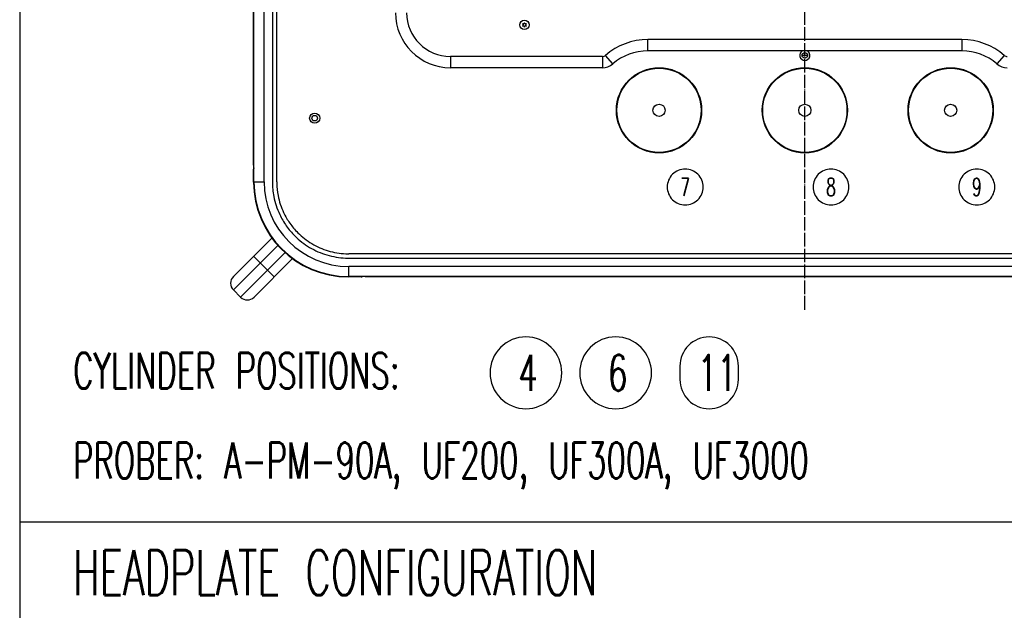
# Model space of a CAD drawing. Extents: x -1763 to 4575, y -3429 to 1051.
# Tile 52 of 174: x -700 to 178, y -929 to -402. Entities that reach past the tile are written whole.
import ezdxf

# ---------------------------------------------------------------- set-up
doc = ezdxf.new("R2010")
doc.units = 0
doc.linetypes.add('DOT_CENTER', pattern=[14, 12, -1, 0, -1])
doc.layers.get('0').update_dxf_attribs({"linetype": 'CONTINUOUS'})
doc.layers.add('1', color=7, linetype='CONTINUOUS')
doc.styles.add('CONVERTER_1', font='txt.shx', dxfattribs={"width": 0.63})

# ---------------------------------------------------------------- blocks, each defined once
blk = doc.blocks.new('TEXT__610', base_point=(-2000, -2800))
at = {"layer": '1', "color": 7, "linetype": 'CONTINUOUS'}
for p, q in [((-700, 800), (-700, -900)), ((-700, -900), (-700, -2200))]:
    blk.add_line(p, q, dxfattribs=at)
at = {"layer": '1', "color": 1, "linetype": 'CONTINUOUS'}
blk.add_line((4500, -850), (-700, -850), dxfattribs=at)
at = {"layer": '1', "color": 1}
for points in [[(-248.68, -748.91), (-248.68, -748.91, 0.414214), (-216.68, -716.91), (-216.68, -716.91, 0.414214), (-248.68, -684.91), (-248.68, -684.91, 0.414214), (-280.68, -716.91), (-280.68, -716.91, 0.414214)], [(-168.68, -748.91), (-168.68, -748.91, 0.414214), (-136.68, -716.91), (-136.68, -716.91, 0.414214), (-168.68, -684.91), (-168.68, -684.91, 0.414214), (-200.68, -716.91), (-200.68, -716.91, 0.414214)], [(-85.32, -748.91), (-85.32, -748.91, 0.414214), (-59.24, -722.83), (-59.24, -710.99, 0.414214), (-85.32, -684.91), (-85.32, -684.91, 0.414214), (-111.4, -710.99), (-111.4, -722.83, 0.414214)]]:
    blk.add_lwpolyline(points, format="xyb", close=True, dxfattribs=at)
at = {"layer": '1', "color": 1, "style": 'CONVERTER_1', "width": 0.63}
for s, p in [('CYLINDER POSITIONS:', (-652.36, -730.98)), ('4', (-255.4, -732.91)), ('6', (-175.4, -732.91)), ('11', (-95.4, -732.91)), ('PROBER: A-PM-90A, UF200, UF300A, UF3000', (-652.36, -810.98))]:
    blk.add_text(s, height=32, dxfattribs=at).set_placement(p)
at = {"layer": '1', "color": 7, "style": 'CONVERTER_1', "width": 0.63}
blk.add_text('HEADPLATE CONFIGURATION', height=40, dxfattribs=at).set_placement((-652.36, -914.98))
blk = doc.blocks.new('TEXT__611', base_point=(-467.68, 280))
at = {"layer": '1', "color": 1}
for points in [[(-106.68, -567.32), (-106.68, -567.32, 0.414214), (-90.68, -551.32), (-90.68, -551.32, 0.414214), (-106.68, -535.32), (-106.68, -535.32, 0.414214), (-122.68, -551.32), (-122.68, -551.32, 0.414214)], [(23.32, -567.32), (23.32, -567.32, 0.414214), (39.32, -551.32), (39.32, -551.32, 0.414214), (23.32, -535.32), (23.32, -535.32, 0.414214), (7.32, -551.32), (7.32, -551.32, 0.414214)], [(153.32, -567.32), (153.32, -567.32, 0.414214), (169.32, -551.32), (169.32, -551.32, 0.414214), (153.32, -535.32), (153.32, -535.32, 0.414214), (137.32, -551.32), (137.32, -551.32, 0.414214)]]:
    blk.add_lwpolyline(points, format="xyb", close=True, dxfattribs=at)
at = {"layer": '1', "color": 1, "char_height": 16, "attachment_point": 5, "style": 'CONVERTER_1'}
for s, insert in [('7', (-106.68, -551.32)), ('8', (23.32, -551.32)), ('9', (153.32, -551.32))]:
    blk.add_mtext(s, dxfattribs=dict(at, insert=insert))
blk = doc.blocks.new('TH_B__612', base_point=(383.11, 1752.2))
at = {"color": 7, "linetype": 'CONTINUOUS'}
for p, q in [((-491.15, -546.65), (-491.15, 266.65)), ((-482.15, -546.65), (-482.15, 266.65)), ((-474.74, 266.66), (-474.74, -546.66)), ((-470.88, -546.61), (-470.88, 266.61)), ((-491.45, -531.95), (-491.45, 251.95)), ((-250.5, -406.03), (-251.73, -405.9)), ((-251.73, -405.9), (-251, -406.9)), ((-251, -406.9), (-251.73, -407.9)), ((-251.73, -407.9), (-250.5, -407.77)), ((-250, -404.9), (-250.5, -406.03)), ((-250.5, -407.77), (-250, -408.9)), ((-249.5, -406.03), (-250, -404.9)), ((-250, -408.9), (-249.5, -407.77)), ((-248.27, -405.9), (-249.5, -406.03)), ((-249.5, -407.77), (-248.27, -407.9)), ((-249, -406.9), (-248.27, -405.9)), ((-248.27, -407.9), (-249, -406.9)), ((-140, -430), (-140, -420)), ((140, -420), (-140, -420)), ((140, -420), (140, -430)), ((140, -430), (-140, -430)), ((-316, -435), (-316, -445)), ((-180.44, -435), (-316, -435)), ((-180.44, -435), (-180.44, -445)), ((-171.3, -441.61), (-177.83, -434.03)), ((-2.5, -433.91), (0, -434)), ((0, -434), (2.5, -433.91)), ((177.83, -434.03), (171.3, -441.61)), ((-180.44, -445), (-316, -445)), ((-491.15, -531.95), (-491.45, -531.95)), ((-491.45, -546.95), (-491.45, -535.45)), ((-491.15, -546.65), (-482.15, -546.65)), ((-475.19, -596.8), (-509.48, -631.1)), ((-475.19, -596.8), (-475.16, -596.83)), ((-469.8, -603.43), (-509.48, -643.12)), ((-463.43, -609.8), (-503.12, -649.48)), ((-479.07, -625.44), (-491.45, -613.06)), ((406.61, -610.88), (-406.61, -610.88)), ((-491.1, -649.48), (-456.8, -615.19)), ((-456.83, -615.16), (-456.8, -615.19)), ((-406.66, -614.74), (406.66, -614.74)), ((406.65, -622.15), (-406.65, -622.15)), ((-406.65, -631.15), (-406.65, -622.15)), ((-473.06, -631.45), (-479.07, -625.44)), ((-395.45, -631.45), (-406.95, -631.45)), ((406.65, -631.15), (-406.65, -631.15)), ((-391.95, -631.45), (-391.95, -631.15)), ((391.95, -631.45), (-391.95, -631.45)), ((-509.48, -643.12), (-503.12, -649.48))]:
    blk.add_line(p, q, dxfattribs=at)
for centre, radius in [((-250, -406.9), 4.2), ((-250, -406.9), 4.15), ((0, -434), 2.5), ((-130, -483), 38), ((-130, -483), 37.57), ((0, -483), 38), ((0, -483), 37.57), ((130, -483), 38), ((130, -483), 37.57), ((-130, -483), 5.45), ((0, -483), 5.45), ((130, -483), 5.45), ((-437, -490), 4.5), ((-437, -490), 2.5)]:
    blk.add_circle(centre, radius, dxfattribs=at)
for centre, radius, start, end in [((-316, -396), 49, 180, -90), ((-316, -396), 39, 180, -90), ((-140, -478), 58, 90, 130.70613), ((140, -478), 58, 49.29387, 90), ((-140, -478), 48, 90, 130.70613), ((0, -434), 4.5, 117.26604, 62.73396), ((140, -478), 48, 49.29387, 90), ((-180.44, -431), 4, -90, -49.29387), ((180.44, -431), 4, -130.70613, -90), ((-180.44, -431), 14, -90, -49.29387), ((180.44, -431), 14, -130.70613, -90), ((-489.45, -535.45), 2, 148.21167, 180), ((-406.95, -546.95), 84.5, -180, -90), ((-406.65, -546.65), 84.5, 180, -90), ((-406.65, -546.65), 75.5, 180, -90), ((-503.47, -637.11), 8.5, 135, -135), ((-395.45, -629.45), 2, -90, -58.21167), ((-497.11, -643.47), 8.5, -135, -45)]:
    blk.add_arc(centre, radius, start, end, dxfattribs=at)
for points, knots in [([(-474.74, -546.66), (-474.74, -546.79), (-474.73, -546.92), (-474.71, -551.33), (-474.28, -555.6), (-472.37, -565.32), (-470.6, -570.68), (-466.53, -579.29), (-464.56, -582.67), (-460.07, -589.05), (-457.55, -592.04), (-454.8, -594.8), (-450.82, -598.77), (-446.37, -602.24), (-436.71, -608), (-431.54, -610.27), (-420.77, -613.49), (-415.2, -614.43), (-408.74, -614.71), (-407.9, -614.73), (-406.92, -614.73), (-406.79, -614.74), (-406.66, -614.74)], [0, 0, 0, 0, 0.40337, 0.40337, 13.52804, 13.52804, 30.75641, 30.75641, 42.708869, 42.708869, 54.661329, 54.661329, 54.661329, 71.889628, 71.889628, 89.117923, 89.117923, 106.346215, 106.346215, 108.931019, 108.931019, 109.334267, 109.334267, 109.334267, 109.334267]), ([(-470.88, -546.61), (-470.88, -547.09), (-470.88, -547.58), (-470.78, -551.74), (-470.38, -555.4), (-468.65, -564.23), (-466.98, -569.29), (-463.14, -577.42), (-461.28, -580.61), (-457.04, -586.63), (-454.66, -589.45), (-452.06, -592.06), (-448.3, -595.81), (-444.1, -599.09), (-434.98, -604.53), (-430.1, -606.67), (-419.93, -609.71), (-414.67, -610.6), (-408.93, -610.84), (-408.5, -610.86), (-407.58, -610.88), (-407.09, -610.88), (-406.61, -610.88)], [0, 0, 0, 0, 1.344726, 1.344726, 11.531711, 11.531711, 26.2174, 26.2174, 36.405819, 36.405819, 46.594233, 46.594233, 46.594233, 61.279836, 61.279836, 75.96545, 75.96545, 90.651092, 90.651092, 91.853934, 91.853934, 93.197825, 93.197825, 93.197825, 93.197825])]:
    blk.add_open_spline(points, degree=3, knots=knots, dxfattribs=at)
blk = doc.blocks.new('GABEL_TOP__613', base_point=(-520.67, 771.98))
at = {"layer": '1', "color": 3, "linetype": 'DOT_CENTER'}
blk.add_line((0, -660.67), (0, 374.76), dxfattribs=at)
blk = doc.blocks.new('MANI_TOPVIEW__614', base_point=(-851.84, 2211.42))
at = {"layer": '1'}
blk.add_blockref('GABEL_TOP__613', (-520.67, 771.98), dxfattribs=at)
blk = doc.blocks.new('TOPVIEW__615', base_point=(-851.84, 2772.41))
blk.add_blockref('TH_B__612', (383.11, 1752.2))
at = {"layer": '1'}
for name, p in [('MANI_TOPVIEW__614', (-851.84, 2211.42)), ('TEXT__611', (-467.68, 280))]:
    blk.add_blockref(name, p, dxfattribs=at)
blk = doc.blocks.new('QW__616', base_point=(-6006.36, 2791.84))
at = {"layer": '1'}
blk.add_blockref('TOPVIEW__615', (-851.84, 2772.41), dxfattribs=at)

msp = doc.modelspace()

# ---------------------------------------------------------------- block references
msp.add_blockref('QW__616', (-6006.36, 2791.84))
at = {"layer": '1'}
msp.add_blockref('TEXT__610', (-2000, -2800), dxfattribs=at)

doc.saveas('drawing.dxf')
